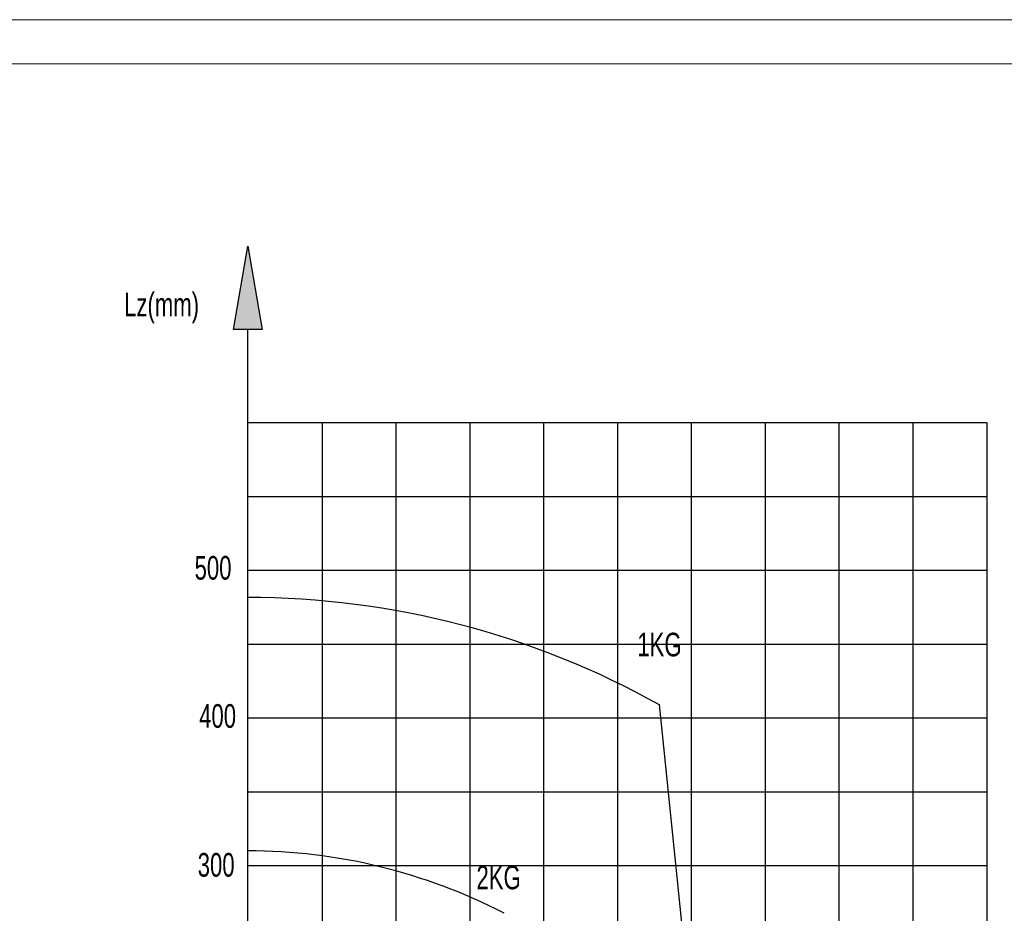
# Model space of a CAD drawing. Header units: millimetres. Extents: x -7686 to -856, y -458 to 6140.
# Tile 71 of 102: x -3671 to -3546, y 1926 to 2039. Entities that reach past the tile are written whole.
import ezdxf

# ---------------------------------------------------------------- set-up
doc = ezdxf.new("R2010")
doc.units = ezdxf.units.MM
doc.header["$LTSCALE"] = 5
doc.linetypes.add('CENTER', pattern=[10.16, 6.35, -1.27, 1.27, -1.27])
for name, color, linetype, lineweight in [('1轮廓实线层', 7, 'Continuous', 18), ('2细线层', 4, 'Continuous', 13), ('图框层', 7, 'Continuous', 18)]:
    doc.layers.add(name, color=color, linetype=linetype, lineweight=lineweight)
doc.layers.add('剖面线层', color=7, linetype='Continuous')
doc.styles.add('SLDTEXTSTYLE0', font='TXT', dxfattribs={"width": 0.7})

# ---------------------------------------------------------------- blocks, each defined once
blk = doc.blocks.new('ZwmFrameMain_3_A4^_^无分区图框^_^landscape')
at = {"layer": '1轮廓实线层'}
blk.add_line((267, 200), (0, 200), dxfattribs=at)
at = {"layer": '2细线层'}
blk.add_line((272, 205), (-25, 205), dxfattribs=at)
blk = doc.blocks.new('*U36')
blk.add_line((-32.76, 0), (60.89, 0))
blk = doc.blocks.new('*U37')
at = {"color": 0, "linetype": 'ByBlock', "lineweight": -2, "transparency": 16777216}
for p in [(0, 102.96), (0, 93.6), (0, 84.24), (0, 74.88), (0, 65.52), (0, 56.16), (0, 46.8), (0, 37.44), (0, 28.08), (0, 18.72), (0, 9.36), (0, 0)]:
    blk.add_blockref('*U36', p, dxfattribs=at)
blk = doc.blocks.new('*U34')
blk.add_line((0.21, 74.88), (0.21, -37.44))
blk = doc.blocks.new('*U35')
at = {"color": 0, "linetype": 'ByBlock', "lineweight": -2, "transparency": 16777216}
for p in [(0, 0), (9.36, 0), (18.72, 0), (28.08, 0), (37.44, 0), (46.8, 0), (56.16, 0), (65.52, 0), (74.88, 0), (84.24, 0)]:
    blk.add_blockref('*U34', p, dxfattribs=at)

msp = doc.modelspace()

# ---------------------------------------------------------------- hatches: boundary and pattern name
at = {"linetype": 'CENTER'}
h = msp.add_hatch(color=256, dxfattribs=at)
h.dxf.hatch_style = 1
h.paths.add_polyline_path([(-3641.773, 2010.252), (-3643.586, 1999.692), (-3639.959, 1999.692)])

# ---------------------------------------------------------------- linework, layer by layer
msp.add_line((-3641.773, 1875.563), (-3641.773, 1999.692))
at = {"color": 7, "true_color": 0xffffff}
msp.add_line((-3581.773, 1875.719), (-3589.596, 1952.132), dxfattribs=at)
msp.add_lwpolyline([(-3641.773, 2010.252), (-3639.959, 1999.692), (-3643.586, 1999.692)], close=True)
for centre, radius, start in [((-3641.773, 1858.927), 106.793, 60.75074), ((-3641.773, 1862.99), 70.609, 62.59945)]:
    msp.add_arc(centre, radius, start, 90, dxfattribs=at)

# ---------------------------------------------------------------- block references
at = {"color": 32, "lineweight": 18, "true_color": 0xcd6928}
for name, p in [('*U37', (-3609.013, 1884.923)), ('*U35', (-3632.568, 1913.003))]:
    msp.add_blockref(name, p, dxfattribs=at)
at = {"layer": '图框层', "xscale": 1.1232, "yscale": 1.1232, "zscale": 1.1232}
msp.add_blockref('ZwmFrameMain_3_A4^_^无分区图框^_^landscape', (-3752.636, 1808.714), dxfattribs=at)

# ---------------------------------------------------------------- texts
at = {"layer": '剖面线层', "char_height": 2.9952, "attachment_point": 2, "style": 'SLDTEXTSTYLE0'}
for s, insert in [('{\\fDengXian|b0|i0|c134|p2;\\C3;Lz(mm)}', (-3652.691, 2004.357)), ('{\\fDengXian|b0|i0|c134|p2;\\C3;500}', (-3646.171, 1970.977)), ('{\\C3;1KG}', (-3589.593, 1961.248)), ('{\\fDengXian|b0|i0|c134|p2;\\C3;400}', (-3645.594, 1952.196)), ('{\\fDengXian|b0|i0|c134|p2;\\C3;300}', (-3645.778, 1933.321)), ('{\\C3;2KG}', (-3609.977, 1931.723))]:
    msp.add_mtext(s, dxfattribs=dict(at, insert=insert))

doc.saveas('drawing.dxf')
